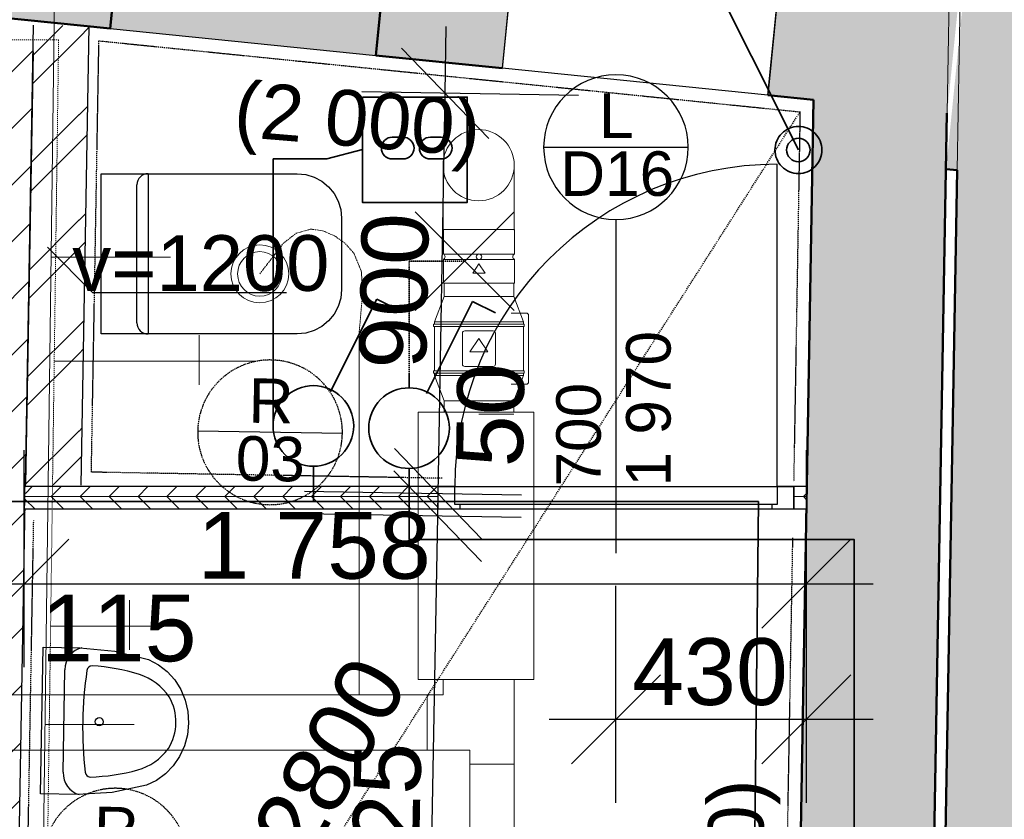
# Model space of a CAD drawing. Header units: millimetres. Extents: x -25972 to 4516, y -2839 to 20217.
# Tile 55 of 114: x -17946 to -15733, y 7595 to 9391. Entities that reach past the tile are written whole.
import ezdxf

# ---------------------------------------------------------------- set-up
doc = ezdxf.new("R2010")
doc.units = ezdxf.units.MM
doc.header["$MEASUREMENT"] = 0
for name, pattern in [('Wipeout_Contour', [1000, 0, -1000]), ('Čerchovaná M', [4.5, 2.5, -0.85, 0.3, -0.85]), ('Čárkovaná M', [4.5, 2.5, -2])]:
    doc.linetypes.add(name, pattern=pattern)
for name, color, linetype in [('7._POHLED ZÁPADNÍ_1_2D prvky - obecné', 7, 'Continuous'), ('7._POHLED ZÁPADNÍ_1_3D prvky fasada nove', 7, 'Continuous'), ('7._POHLED ZÁPADNÍ_1_Anotace - SP', 7, 'Continuous'), ('7._POHLED ZÁPADNÍ_1_Konstrukce - nosné', 7, 'Continuous'), ('7._POHLED ZÁPADNÍ_1_Kóty - SP', 7, 'Continuous'), ('7._POHLED ZÁPADNÍ_1_Nové_3D prvky fasada nove', 7, 'Continuous'), ('7._POHLED ZÁPADNÍ_1_Nové_Anotace - SP', 7, 'Continuous'), ('7._POHLED ZÁPADNÍ_1_Nové_Interiér - nábytek', 7, 'Continuous'), ('7._POHLED ZÁPADNÍ_1_Nové_Konstrukce - nosné', 7, 'Continuous'), ('7._POHLED ZÁPADNÍ_1_Nové_Kresby a obrázky', 7, 'Continuous'), ('7._POHLED ZÁPADNÍ_1_Nové_Kóty - SP', 7, 'Continuous'), ('7._POHLED ZÁPADNÍ_1_Nové_Otvory – Dveře', 7, 'Continuous'), ('7._POHLED ZÁPADNÍ_1_Nové_Otvory – Okna', 7, 'Continuous'), ('7._POHLED ZÁPADNÍ_1_Nové_Otvory – Značky dveří', 7, 'Continuous'), ('7._POHLED ZÁPADNÍ_1_Nové_Výplně – Řezové', 7, 'Continuous'), ('7._POHLED ZÁPADNÍ_1_Otvory – Značky dveří', 7, 'Continuous'), ('7._POHLED ZÁPADNÍ_1_TZB - elektroinstalace', 7, 'Continuous'), ('7._POHLED ZÁPADNÍ_1_TZB - kanalizace', 7, 'Continuous'), ('7._POHLED ZÁPADNÍ_1_TZB - voda', 7, 'Continuous'), ('7._POHLED ZÁPADNÍ_1_TZB - VZT', 7, 'Continuous'), ('7._POHLED ZÁPADNÍ_1_Výplně – Řezové', 7, 'Continuous')]:
    doc.layers.add(name, color=color, linetype=linetype)
doc.styles.add('GENEROVANÝ_STYL_1', font='txt')
doc.styles.add('GENEROVANÝ_STYL_2', font='txt')
pattern_1 = [(0, (0, 0), (0, 65), []), (45, (0, 0), (-130, 130), [91.9239, -91.9239]), (45, (65, 0), (-130, 130), [91.9239, -91.9239]), (45, (130, 0), (-130, 130), [91.9239, -91.9239]), (45, (195, 0), (-130, 130), [91.9239, -91.9239]), (315, (0, 0), (130, 130), [91.9239, -91.9239]), (315, (65, 0), (130, 130), [91.9239, -91.9239]), (315, (130, 0), (130, 130), [91.9239, -91.9239]), (315, (195, 0), (130, 130), [91.9239, -91.9239])]

# ---------------------------------------------------------------- blocks, each defined once
blk = doc.blocks.new('*X40', base_point=(-26739.8, -6860.8))
at = {"layer": '7._POHLED ZÁPADNÍ_1_Nové_Výplně – Řezové', "color": 21, "linetype": 'Continuous', "lineweight": 20, "true_color": 0xffaaaa}
for p, q in [((-17915.7, 9311.7), (-17849.2, 9378.2)), ((-17812.5, 9351.6), (-17789.6, 9374.5)), ((-17916.9, 9247.3), (-17812.5, 9351.6)), ((-17812.5, 9177.4), (-17792.7, 9197.2)), ((-17920, 9070.7), (-17812.5, 9178.1)), ((-17812.5, 9114.9), (-17793.8, 9133.5)), ((-17921.1, 9006.3), (-17812.5, 9114.9)), ((-17924.2, 8829.7), (-17812.5, 8941.4)), ((-17812.5, 8940.6), (-17797, 8956.2)), ((-17925.3, 8765.3), (-17812.5, 8878.1)), ((-17812.5, 8878.1), (-17798.1, 8892.5)), ((-17928.4, 8588.7), (-17812.5, 8704.6)), ((-17812.5, 8703.9), (-17801.2, 8715.2)), ((-17812.5, 8641.4), (-17802.3, 8651.6)), ((-17929.6, 8524.3), (-17812.5, 8641.4)), ((-17812.5, 8467.1), (-17805.4, 8474.2)), ((-17932.7, 8347.7), (-17812.5, 8467.9)), ((-17812.5, 8404.6), (-17806.6, 8410.6)), ((-17870.8, 8346.3), (-17812.5, 8404.6))]:
    blk.add_line(p, q, dxfattribs=at)

msp = doc.modelspace()

# ---------------------------------------------------------------- hatches: boundary and pattern name
at = {"layer": '7._POHLED ZÁPADNÍ_1_Nové_Výplně – Řezové', "linetype": 'Continuous', "lineweight": 0, "true_color": 0xf2b2b2}
msp.add_hatch(color=9, dxfattribs=at).paths.add_polyline_path([(-17704.7, 9744.6), (-17742.4, 9371.5), (-17145.5, 9311), (-17107.7, 9684.1)])
at = {"layer": '7._POHLED ZÁPADNÍ_1_Výplně – Řezové', "linetype": 'Continuous', "lineweight": 13}
for points in [[(-17145.5, 9311), (-16861.9, 9282.3), (-16824.1, 9655.4), (-17107.7, 9684.1)], [(-16227.2, 9594.9), (-16265, 9221.8), (-15861.8, 9181), (-15824, 9554.1)], [(-15864.1, 9055.6), (-14435.1, 8912.3), (-14385.2, 9409.8), (-15814.1, 9553.1)], [(-16234.3, 5062.2), (-15934.3, 5057), (-15862.4, 9181.1), (-16161.9, 9211.4)], [(-15839.2, 9053.1), (-15915.3, 4701.6), (-15700.3, 4697.8), (-15585.3, 4695.8), (-15509.7, 9020.1)]]:
    msp.add_hatch(color=254, dxfattribs=at).paths.add_polyline_path(points)

# ---------------------------------------------------------------- linework, layer by layer
at = {"layer": '7._POHLED ZÁPADNÍ_1_2D prvky - obecné', "color": 8, "linetype": 'Continuous', "lineweight": 13}
for p, q in [((-15855.4, 9553.5), (-15864.2, 9053.1)), ((-15830.3, 9554.7), (-15839.2, 9053.1))]:
    msp.add_line(p, q, dxfattribs=at)
at = {"layer": '7._POHLED ZÁPADNÍ_1_Konstrukce - nosné', "color": 7, "linetype": 'Continuous', "lineweight": 50}
for p, q in [((-17719.8, 9595.4), (-17742.4, 9371.5)), ((-17122.8, 9534.9), (-17145.5, 9311))]:
    msp.add_line(p, q, dxfattribs=at)
at = {"layer": '7._POHLED ZÁPADNÍ_1_Konstrukce - nosné', "color": 7, "linetype": 'Continuous', "lineweight": 50, "flags": 128}
for points in [[(-17145.5, 9311), (-16861.9, 9282.3)], [(-16265, 9221.8), (-16161.9, 9211.4)], [(-16161.9, 9211.4), (-16234.3, 5062.2)], [(-15934.3, 5057), (-15862.4, 9181.1)], [(-15839.2, 9053.1), (-15915.3, 4701.6)], [(-15864.1, 9055.6), (-15839.2, 9053.1)]]:
    msp.add_lwpolyline(points, dxfattribs=at)
at = {"layer": '7._POHLED ZÁPADNÍ_1_Nové_3D prvky fasada nove', "color": 1, "linetype": 'Continuous', "lineweight": 25, "flags": 128}
for points in [[(-16824.1, 9655.4), (-16861.9, 9282.3)], [(-16265, 9221.8), (-16227.2, 9594.9)], [(-17742.4, 9371.5), (-17145.5, 9311)]]:
    msp.add_lwpolyline(points, dxfattribs=at)
at = {"layer": '7._POHLED ZÁPADNÍ_1_Nové_Interiér - nábytek', "color": 1, "linetype": 'Continuous', "lineweight": 25}
for p, q in [((-17657.5, 9045.2), (-17657.5, 8685.2)), ((-17682.5, 8865.2), (-17682.5, 9020.2)), ((-17682.5, 8710.2), (-17682.5, 8865.2)), ((-17848.3, 7700.9), (-17844.2, 7930.8))]:
    msp.add_line(p, q, dxfattribs=at)
at = {"layer": '7._POHLED ZÁPADNÍ_1_Nové_Interiér - nábytek', "color": 1, "linetype": 'Continuous', "lineweight": 25, "flags": 128}
for points in [[(-17222.5, 8785.2), (-17224.4, 8765.7), (-17230.1, 8746.9), (-17239.4, 8729.6), (-17251.8, 8714.5), (-17267, 8702.1), (-17284.3, 8692.8), (-17303, 8687.1), (-17322.5, 8685.2), (-17762.5, 8685.2), (-17762.5, 9045.2), (-17322.5, 9045.2), (-17303, 9043.3), (-17284.3, 9037.6), (-17267, 9028.3), (-17251.8, 9015.9), (-17239.4, 9000.8), (-17230.1, 8983.5), (-17224.4, 8964.7), (-17222.5, 8945.2)], [(-17661.1, 7671.5), (-17738, 7654.9), (-17816.3, 7650.3), (-17899.3, 7651.7), (-17893.5, 7981.7), (-17810.5, 7980.2), (-17732.4, 7972.8), (-17656.1, 7953.6), (-17634.2, 7942.2), (-17614.5, 7926.8), (-17597.5, 7908), (-17583.9, 7886.3), (-17574, 7862.4), (-17568.1, 7837), (-17566.4, 7810.9), (-17569, 7784.9), (-17575.8, 7759.7), (-17586.5, 7736.1), (-17600.9, 7714.9), (-17618.5, 7696.7), (-17638.8, 7682.1)]]:
    msp.add_lwpolyline(points, close=True, dxfattribs=at)
at = {"layer": '7._POHLED ZÁPADNÍ_1_Nové_Interiér - nábytek', "color": 1, "linetype": 'Continuous', "lineweight": 25}
for centre, start, end in [((-17657.5, 9020.2), 90, 180), ((-17657.5, 8710.2), 180, 270)]:
    msp.add_arc(centre, 25, start, end, dxfattribs=at)
for centre, major_axis, start_param, end_param in [((-17796.5, 7929.9), (0.9, 51.3), 0.221788, 1.570796), ((-17053.5, 7801.9), (14.2, 805.9), 1.428537, 1.713056), ((-17782.5, 7926.6), (0.2, 13.3), 0.085797, 1.387931), ((-17820.6, 7375.4), (10, 565.8), 6.025138, 6.231302), ((-17715.7, 7783.9), (2.5, 142.3), 5.375998, 6.001918), ((-17693.9, 7813.2), (1.9, 106.5), 4.135515, 5.289263), ((-17714.7, 7843.1), (2.5, 142.3), 3.42286, 4.04878), ((-17800.5, 7700.1), (0.9, 51.3), 1.570796, 2.919805), ((-17786.5, 7702.9), (0.2, 13.3), 1.753661, 3.055796), ((-17805.1, 8255.1), (10, 565.8), 3.193476, 3.39964)]:
    msp.add_ellipse(centre, major_axis=major_axis, ratio=0.93164, start_param=start_param, end_param=end_param, dxfattribs=at)
msp.add_ellipse((-17767.3, 7814), major_axis=(0.16, 9.26), ratio=0.93164, dxfattribs=at)
at = {"layer": '7._POHLED ZÁPADNÍ_1_Nové_Konstrukce - nosné', "color": 1, "linetype": 'Continuous', "lineweight": 25}
msp.add_line((-17220.8, 8461.4), (-17545.8, 8467.1), dxfattribs=at)
at = {"layer": '7._POHLED ZÁPADNÍ_1_Nové_Konstrukce - nosné', "color": 1, "linetype": 'Čerchovaná M', "lineweight": 25, "flags": 128}
msp.add_lwpolyline([(-17893.5, 7504.8, 1), (-17568.6, 7499.1, 1)], format="xyb", close=True, dxfattribs=at)
at = {"layer": '7._POHLED ZÁPADNÍ_1_Nové_Kresby a obrázky', "color": 1, "linetype": 'Continuous', "lineweight": 25}
for p, q in [((-17781.6, 8777.8), (-17883.7, 8879.9)), ((-17346.6, 8777.8), (-17781.6, 8777.8))]:
    msp.add_line(p, q, dxfattribs=at)
at = {"layer": '7._POHLED ZÁPADNÍ_1_Nové_Kresby a obrázky', "color": 1, "linetype": 'Čerchovaná M', "lineweight": 25, "flags": 128}
for points in [[(-16996.9, 8361), (-17784.8, 8374.8), (-17767.8, 9343.9), (-16192.4, 9184.3), (-16206.6, 8354.3)], [(-16241, 6395), (-16208.5, 8226.9)]]:
    msp.add_lwpolyline(points, dxfattribs=at)
at = {"layer": '7._POHLED ZÁPADNÍ_1_Nové_Kóty - SP', "color": 1, "linetype": 'Continuous', "lineweight": 25}
for p, q in [((-16989.8, 9226), (-16987.2, 9376)), ((-16891.6, 9124.2), (-17088, 9327.7)), ((-16689.8, 9220.7), (-17177.3, 9229.3)), ((-17022.8, 7350.9), (-17006.5, 8276.1)), ((-16278, 8023.9), (-16078, 8223.9)), ((-16178, 8123.9), (-16028, 8123.9)), ((-16606, 7632), (-16606, 8119.5)), ((-16178, 7632), (-16178, 8119.5)), ((-16506, 7919.5), (-16706, 7719.5)), ((-16278, 7719.5), (-16078, 7919.5)), ((-16756, 7819.5), (-16606, 7819.5)), ((-16606, 7819.5), (-16178, 7819.5)), ((-16178, 7819.5), (-16028, 7819.5))]:
    msp.add_line(p, q, dxfattribs=at)
at = {"layer": '7._POHLED ZÁPADNÍ_1_Nové_Otvory – Dveře', "color": 1, "linetype": 'Continuous', "lineweight": 25}
for p, q in [((-16244, 8342.4), (-16244, 9066.4)), ((-16968, 8302.4), (-16968, 8342.4)), ((-16968, 8342.4), (-16244, 8342.4)), ((-16968, 8302.4), (-16968, 8342.4)), ((-16244, 8342.4), (-16244, 8302.4)), ((-16244, 8342.4), (-16244, 8302.4)), ((-16956, 8302.4), (-16968, 8302.4)), ((-16244, 8302.4), (-16968, 8302.4)), ((-16956, 8292.4), (-16956, 8302.4)), ((-16244, 8302.4), (-16256, 8302.4)), ((-16256, 8302.4), (-16256, 8292.4))]:
    msp.add_line(p, q, dxfattribs=at)
msp.add_arc((-16244, 8342.4), 724, 90, 180, dxfattribs=at)
at = {"layer": '7._POHLED ZÁPADNÍ_1_Nové_Otvory – Okna', "color": 1, "linetype": 'Continuous', "lineweight": 25}
for p, q in [((-16829.2, 9605.7), (-16861.9, 9282.3)), ((-16232.2, 9545.2), (-16265, 9221.8)), ((-16265, 9221.8), (-16861.9, 9282.3))]:
    msp.add_line(p, q, dxfattribs=at)
at = {"layer": '7._POHLED ZÁPADNÍ_1_Nové_Otvory – Značky dveří', "color": 1, "linetype": 'Continuous', "lineweight": 25}
for p, q in [((-16768.5, 9104.9), (-16443.5, 9104.9)), ((-16606, 8942.4), (-16606, 8192.4))]:
    msp.add_line(p, q, dxfattribs=at)
at = {"layer": '7._POHLED ZÁPADNÍ_1_Nové_Otvory – Značky dveří', "color": 1, "linetype": 'Continuous', "lineweight": 25, "flags": 128}
msp.add_lwpolyline([(-16443.5, 9104.9, 1), (-16768.5, 9104.9, 1)], format="xyb", close=True, dxfattribs=at)
at = {"layer": '7._POHLED ZÁPADNÍ_1_TZB - elektroinstalace', "color": 92, "linetype": 'Continuous', "lineweight": 35, "true_color": 0x00d700, "flags": 128}
for points in [[(-16407.1, 9520.8), (-16196, 9098.6)], [(-17108.7, 9127.4), (-17084.3, 9127.4)], [(-17023.1, 9127.4), (-16998.7, 9127.4)], [(-17376.6, 8478.6), (-17376, 9078.6), (-17256, 9078.6), (-17175.9, 9099.4)], [(-17108.7, 9078.5), (-17084.3, 9078.5)], [(-17023.1, 9078.5), (-16998.7, 9078.5)], [(-16834.9, 8737.6), (-17057, 8959.6)], [(-17057, 8737.6), (-16834.9, 8959.6)], [(-17143.5, 8763.5), (-17247.1, 8556.3)], [(-17143.5, 8763.5), (-17091.7, 8737.6)], [(-16928.5, 8758.5), (-17032.1, 8551.3)], [(-16928.5, 8758.5), (-16876.7, 8732.6)]]:
    msp.add_lwpolyline(points, dxfattribs=at)
msp.add_lwpolyline([(-17175.9, 9217.6), (-16940.2, 9217.6), (-16940.2, 8980.7), (-17175.9, 8980.7)], close=True, dxfattribs=at)
for points in [[(-16196, 9151.4, 0.414214), (-16248.8, 9098.6)], [(-16143.2, 9098.6, 0.414214), (-16196, 9151.4)], [(-17133.2, 9102.9, -0.414214), (-17108.7, 9127.4)], [(-17084.3, 9127.4, -0.414214), (-17059.8, 9102.9)], [(-17047.6, 9102.9, -0.414214), (-17023.1, 9127.4)], [(-16998.7, 9127.4, -0.414214), (-16974.2, 9102.9)], [(-16196, 9125, 0.414214), (-16222.4, 9098.6)], [(-16169.6, 9098.6, 0.414214), (-16196, 9125)], [(-17108.7, 9078.5, -0.414214), (-17133.2, 9102.9)], [(-17059.8, 9102.9, -0.414214), (-17084.3, 9078.5)], [(-17023.1, 9078.5, -0.414214), (-17047.6, 9102.9)], [(-16974.2, 9102.9, -0.414214), (-16998.7, 9078.5)], [(-16248.8, 9098.6, 0.414214), (-16196, 9045.8)], [(-16222.4, 9098.6, 0.414214), (-16196, 9072.2)], [(-16196, 9072.2, 0.414214), (-16169.6, 9098.6)], [(-16196, 9045.8, 0.414214), (-16143.2, 9098.6)], [(-17286, 8569.2, 0.414214), (-17376.6, 8478.6)], [(-17195.3, 8478.6, 0.414214), (-17286, 8569.2)], [(-17071, 8564.2, 0.414214), (-17161.6, 8473.6)], [(-16980.3, 8473.6, 0.414214), (-17071, 8564.2)], [(-17376.6, 8478.6, 0.414214), (-17286, 8388)], [(-17286, 8388, 0.414214), (-17195.3, 8478.6)], [(-17161.6, 8473.6, 0.414214), (-17071, 8383)], [(-17071, 8383, 0.414214), (-16980.3, 8473.6)]]:
    msp.add_lwpolyline(points, format="xyb", dxfattribs=at)
at = {"layer": '7._POHLED ZÁPADNÍ_1_TZB - elektroinstalace', "color": 92, "linetype": 'Čerchovaná M', "lineweight": 35, "true_color": 0x00d700, "flags": 128}
msp.add_lwpolyline([(-17071, 8564.2), (-17071, 8848.6), (-16946, 8848.6)], dxfattribs=at)
at = {"layer": '7._POHLED ZÁPADNÍ_1_TZB - kanalizace', "color": 21, "linetype": 'Continuous', "lineweight": 13, "true_color": 0xff9955}
for p, q in [((-17607.2, 8857.9), (-17875, 8857.9)), ((-17689, 7808.1), (-17887.5, 7808.1))]:
    msp.add_line(p, q, dxfattribs=at)
at = {"layer": '7._POHLED ZÁPADNÍ_1_TZB - voda', "color": 142, "linetype": 'Continuous', "lineweight": 20, "true_color": 0x0080c0}
for p, q in [((-17542.5, 8571), (-17542.5, 8682.3)), ((-17414.8, 8624.4), (-17868.3, 8624.4)), ((-17699.2, 7975.4), (-17699.2, 8086.8)), ((-17571.5, 8028.8), (-17875.7, 8028.8))]:
    msp.add_line(p, q, dxfattribs=at)
at = {"layer": '7._POHLED ZÁPADNÍ_1_TZB - VZT', "color": 122, "linetype": 'Continuous', "lineweight": 13, "true_color": 0x00d59f}
for p, q in [((-16994.6, 8918.6), (-16994.6, 9063.4)), ((-16834.6, 9063.4), (-16834.6, 8919.7)), ((-16993.8, 8919.7), (-16913.8, 8919.7)), ((-16993.8, 8864.7), (-16993.8, 8919.7)), ((-16833.8, 8919.7), (-16913.8, 8919.7)), ((-16834.6, 8918.6), (-16834.6, 8919.7)), ((-16833.8, 8864.7), (-16833.8, 8919.7)), ((-16913.8, 8864.7), (-16993.8, 8864.7)), ((-16913.8, 8852.7), (-16993.8, 8852.7)), ((-16993.8, 8799.7), (-16993.8, 8852.7)), ((-16913.8, 8864.7), (-16833.8, 8864.7)), ((-16913.8, 8852.7), (-16833.8, 8852.7)), ((-16833.8, 8799.7), (-16833.8, 8852.7)), ((-16913.9, 8842.7), (-16927.9, 8821.7)), ((-16899.9, 8821.7), (-16913.9, 8842.7)), ((-16927.9, 8821.7), (-16899.9, 8821.7)), ((-16913.8, 8799.7), (-16993.8, 8799.7)), ((-16913.9, 8799.7), (-16992.4, 8799.7)), ((-16992.4, 8799.7), (-16992.4, 8769.7)), ((-16913.9, 8799.7), (-16835.4, 8799.7)), ((-16913.8, 8799.7), (-16833.8, 8799.7)), ((-16913.8, 8799.7), (-16913.8, 8799.7)), ((-16835.4, 8799.7), (-16835.4, 8769.7)), ((-17013.9, 8712.2), (-16992.4, 8769.7)), ((-16992.4, 8769.7), (-16913.9, 8769.7)), ((-16835.4, 8769.7), (-16913.9, 8769.7)), ((-16813.9, 8712.2), (-16835.4, 8769.7)), ((-16807.4, 8732.2), (-16841.8, 8732.2)), ((-16802.4, 8577.2), (-16802.4, 8727.2)), ((-17015.9, 8707.2), (-16913.9, 8707.2)), ((-17015.9, 8707.2), (-17015.9, 8702.2)), ((-17015.9, 8702.2), (-16913.9, 8702.2)), ((-17013.9, 8712.2), (-16913.9, 8712.2)), ((-17013.9, 8707.2), (-17013.9, 8712.2)), ((-17013.9, 8702.2), (-17013.9, 8602.2)), ((-16813.9, 8712.2), (-16913.9, 8712.2)), ((-16811.9, 8707.2), (-16913.9, 8707.2)), ((-16811.9, 8702.2), (-16913.9, 8702.2)), ((-16813.9, 8707.2), (-16813.9, 8712.2)), ((-16813.9, 8652.2), (-16813.9, 8702.2)), ((-16811.9, 8707.2), (-16811.9, 8702.2)), ((-16950.9, 8687.2), (-16950.9, 8652.2)), ((-16945.9, 8692.2), (-16908.9, 8692.2)), ((-16914.2, 8675.3), (-16934.2, 8645.3)), ((-16881.9, 8692.2), (-16918.9, 8692.2)), ((-16894.2, 8645.3), (-16914.2, 8675.3)), ((-16876.9, 8687.2), (-16876.9, 8652.2)), ((-16950.9, 8617.2), (-16950.9, 8652.2)), ((-16876.9, 8617.2), (-16876.9, 8652.2)), ((-16813.9, 8652.2), (-16813.9, 8602.2)), ((-16934.2, 8645.3), (-16894.2, 8645.3)), ((-16945.9, 8612.2), (-16908.9, 8612.2)), ((-16881.9, 8612.2), (-16918.9, 8612.2)), ((-17015.9, 8602.2), (-16913.9, 8602.2)), ((-17015.9, 8597.2), (-17015.9, 8602.2)), ((-17015.9, 8597.2), (-16913.9, 8597.2)), ((-17013.9, 8597.2), (-17013.9, 8592.2)), ((-17013.9, 8592.2), (-16913.9, 8592.2)), ((-17013.9, 8592.2), (-16992.4, 8534.7)), ((-16811.9, 8602.2), (-16913.9, 8602.2)), ((-16811.9, 8597.2), (-16913.9, 8597.2)), ((-16813.9, 8592.2), (-16913.9, 8592.2)), ((-16813.9, 8592.2), (-16835.4, 8534.7)), ((-16813.9, 8597.2), (-16813.9, 8592.2)), ((-16811.9, 8597.2), (-16811.9, 8602.2)), ((-16807.4, 8572.2), (-16841.8, 8572.2)), ((-16992.4, 8534.7), (-16913.9, 8534.7)), ((-16992.4, 8509.2), (-16992.4, 8534.7)), ((-16944.7, 8534.7), (-16944.6, 8534.7)), ((-16835.4, 8534.7), (-16913.9, 8534.7)), ((-16913.9, 8534.7), (-16913.8, 8534.7)), ((-16835.4, 8509.2), (-16835.4, 8534.7)), ((-17050.6, 8509.2), (-16790.6, 8509.2)), ((-16913.9, 8504.7), (-16835.4, 8504.7)), ((-16790.6, 8509.2), (-16790.6, 7909.2)), ((-16790.6, 7909.2), (-17050.6, 7909.2)), ((-16923.1, 7908.8), (-17001.6, 7908.8)), ((-16994.6, 7874.8), (-16994.6, 7909.2)), ((-16923.1, 7908.8), (-16844.6, 7908.7)), ((-16834.6, 6573.9), (-16834.6, 7909.2)), ((-17030.1, 7874.8), (-17030.1, 7749.8)), ((-16934.6, 6573.9), (-16934.6, 7749.8)), ((-16834.6, 7718.7), (-16934.6, 7718.7))]:
    msp.add_line(p, q, dxfattribs=at)
at = {"layer": '7._POHLED ZÁPADNÍ_1_TZB - VZT', "color": 122, "linetype": 'Čerchovaná M', "lineweight": 13, "true_color": 0x00d59f, "flags": 128}
msp.add_lwpolyline([(-17406, 8820.7), (-17353.8, 8888.7), (-17324.6, 8911.4), (-17291.6, 8920.8), (-17265, 8917.1), (-17238.3, 8905.7), (-17214.1, 8888.3), (-17194.9, 8866.6), (-17178.2, 8826), (-17175, 8781.2), (-17183.1, 8687.5), (-17183.1, 8632.6)], dxfattribs=at)
at = {"layer": '7._POHLED ZÁPADNÍ_1_TZB - VZT', "color": 122, "linetype": 'Continuous', "lineweight": 13, "true_color": 0x00d59f}
for centre, radius in [((-16914.6, 9064.4), 80), ((-17406.3, 8820.2), 65), ((-17406.3, 8820.2), 50), ((-16913.8, 8858.7), 6.28)]:
    msp.add_circle(centre, radius, dxfattribs=at)
for centre, radius, start, end in [((-16996.6, 8858.7), 6.6, 294.6382, 65.3579), ((-16831.1, 8858.7), 6.6, 114.6382, 245.3579), ((-16807.4, 8727.2), 5, 359.9959, 89.9959), ((-16945.9, 8687.2), 5, 89.9959, 179.9959), ((-16881.9, 8687.2), 5, 359.9959, 89.9959), ((-16945.9, 8617.2), 5, 179.9959, 269.9959), ((-16881.9, 8617.2), 5, 269.9959, 359.9959), ((-16807.4, 8577.2), 5, 269.9959, 359.9959)]:
    msp.add_arc(centre, radius, start, end, dxfattribs=at)

# ---------------------------------------------------------------- texts
at = {"layer": '7._POHLED ZÁPADNÍ_1_Anotace - SP', "color": 1, "linetype": 'Continuous', "lineweight": 25, "attachment_point": 5, "style": 'GENEROVANÝ_STYL_1'}
for s, insert, char_height, rotation in [('\\A1;{\\pqc;\\fArial|b0|i0|c238|p38;(\\fArial|b0|i0|c238|p38;2 0\\fArial|b0|i0|c238|p38;00)}', (-17188.2, 9150.1), 125, 355.2994), ('\\A1;{\\pqc;\\fArial|b0|i0|c238|p38;+\\fArial|b0|i0|c238|p38;2800}', (-17279, 7680.2), 150, 60.5885), ('\\A1;{\\pqc;\\fArial|b0|i0|c238|p38;(\\fArial|b0|i0|c238|p38;2 0\\fArial|b0|i0|c238|p38;00)}', (-16317.7, 7407.7), 125, 90)]:
    msp.add_mtext(s, dxfattribs=dict(at, insert=insert, char_height=char_height, rotation=rotation))
at = {"layer": '7._POHLED ZÁPADNÍ_1_Anotace - SP', "color": 1, "linetype": 'Continuous', "lineweight": 25, "insert": (-17538.8, 8843.7), "char_height": 125, "attachment_point": 5, "style": 'GENEROVANÝ_STYL_1'}
msp.add_mtext('\\A1;{\\pqc;\\fArial|b0|i0|c238|p38;v=1200}', dxfattribs=at)
at = {"layer": '7._POHLED ZÁPADNÍ_1_Konstrukce - nosné', "color": 1, "linetype": 'Continuous', "lineweight": 25, "char_height": 100, "attachment_point": 4, "rotation": 358.9912, "style": 'GENEROVANÝ_STYL_1'}
for insert in [(-17431.4, 8535.9), (-17779.2, 7573.5)]:
    msp.add_mtext('\\A1;{\\pql;\\fArial|b0|i0|c238|p38;R}', dxfattribs=dict(at, insert=insert))
at = {"layer": '7._POHLED ZÁPADNÍ_1_Kóty - SP', "color": 1, "linetype": 'Continuous', "lineweight": 25, "char_height": 150, "attachment_point": 7, "rotation": 88.9912, "style": 'GENEROVANÝ_STYL_2'}
for s, insert, width in [('\\A1;{\\pql;\\fArial|b0|i0|c0|p38;900}', (-17030.7, 8605.9), 341.487), ('\\A1;{\\pql;\\fArial|b0|i0|c0|p38;50}', (-16813.8, 8385), 227.658), ('\\A1;{\\pql;\\fArial|b0|i0|c0|p38;925}', (-17047.7, 7416.1), 341.487)]:
    msp.add_mtext(s, dxfattribs=dict(at, insert=insert, width=width))
at = {"layer": '7._POHLED ZÁPADNÍ_1_Kóty - SP', "color": 1, "linetype": 'Continuous', "lineweight": 25, "char_height": 150, "attachment_point": 7, "style": 'GENEROVANÝ_STYL_2'}
for s, insert, width in [('\\A1;{\\pql;\\fArial|b0|i0|c0|p38;115}', (-17898, 7947.7), 326.402), ('\\A1;{\\pql;\\fArial|b0|i0|c0|p38;430}', (-16569.5, 7849.5), 341.487)]:
    msp.add_mtext(s, dxfattribs=dict(at, insert=insert, width=width))
at = {"layer": '7._POHLED ZÁPADNÍ_1_Otvory – Značky dveří', "color": 1, "linetype": 'Continuous', "lineweight": 25, "char_height": 100, "attachment_point": 4, "style": 'GENEROVANÝ_STYL_1'}
for s, insert in [('\\A1;{\\pql;\\pt0;\\fArial|b0|i0|c238|p38;L}', (-16644, 9175.7)), ('\\A1;{\\pql;\\pt0;\\fArial|b0|i0|c238|p38;D16}', (-16731.3, 9044.8))]:
    msp.add_mtext(s, dxfattribs=dict(at, insert=insert))
at = {"layer": '7._POHLED ZÁPADNÍ_1_Otvory – Značky dveří', "color": 1, "linetype": 'Continuous', "lineweight": 25, "char_height": 100, "rotation": 90, "style": 'GENEROVANÝ_STYL_1'}
for s, insert, attachment_point in [('\\A1;{\\pql;\\pt0;\\fArial|b0|i0|c238|p38;1\xa0970}', (-16583.2, 8342.4), 1), ('\\A1;{\\pql;\\pt0;\\fArial|b0|i0|c238|p38;700}', (-16638.7, 8342.4), 7)]:
    msp.add_mtext(s, dxfattribs=dict(at, insert=insert, attachment_point=attachment_point))

# ---------------------------------------------------------------- wipeouts: each hides what was drawn before it
at = {"color": 254, "linetype": 'Wipeout_Contour', "lineweight": 0, "ltscale": 78696.118697}
msp.add_wipeout([(-18029.5, 9381.3), (-18084.9, 6236.3), (-17969.9, 6234.3), (-17914.5, 9379.3)], dxfattribs=at).dxf.layer = '7._POHLED ZÁPADNÍ_1_Nové_Výplně – Řezové'

# ---------------------------------------------------------------- next in the draw order: hatches: boundary and pattern name
at = {"layer": '7._POHLED ZÁPADNÍ_1_Nové_Výplně – Řezové', "linetype": 'Continuous', "lineweight": 20, "true_color": 0xffaaaa}
h = msp.add_hatch(dxfattribs=at)
h.set_pattern_fill('Zdivo___lehčené_tvárnice_7A', color=21, style=0, pattern_type=2)
h.set_pattern_definition([(45, (0, 0), (-63.6396, 63.6396), [])])
h.paths.add_polyline_path([(-18029.5, 9381.3), (-18084.9, 6236.3), (-17969.9, 6234.3), (-17914.5, 9379.3)])
at = {"layer": '7._POHLED ZÁPADNÍ_1_Výplně – Řezové', "linetype": 'Continuous', "lineweight": 13}
msp.add_hatch(color=254, dxfattribs=at).paths.add_polyline_path([(-18254.5, 9423.4), (-17742.4, 9371.5), (-17704.7, 9744.6), (-18216.7, 9796.5)])

# ---------------------------------------------------------------- next in the draw order: linework, layer by layer
at = {"layer": '7._POHLED ZÁPADNÍ_1_Konstrukce - nosné', "color": 7, "linetype": 'Continuous', "lineweight": 50, "flags": 128}
msp.add_lwpolyline([(-18254.5, 9423.4), (-17742.4, 9371.5)], dxfattribs=at)
at = {"layer": '7._POHLED ZÁPADNÍ_1_Nové_Konstrukce - nosné', "color": 1, "linetype": 'Continuous', "lineweight": 25, "flags": 128}
msp.add_lwpolyline([(-17965.8, 6467.4), (-17914.5, 9379.3)], dxfattribs=at)
at = {"layer": '7._POHLED ZÁPADNÍ_1_Nové_Kresby a obrázky', "color": 1, "linetype": 'Čerchovaná M', "lineweight": 25, "flags": 128}
msp.add_lwpolyline([(-17159.9, 6487.3), (-17945.8, 6482.2), (-17914.4, 8265.9)], dxfattribs=at)
at = {"layer": '7._POHLED ZÁPADNÍ_1_Nové_Kóty - SP', "color": 1, "linetype": 'Continuous', "lineweight": 25}
for p, q in [((-17835.5, 8223.9), (-18035.5, 8023.9)), ((-18050.6, 8123.9), (-17935.5, 8123.9)), ((-17935.5, 8123.9), (-16178, 8123.9))]:
    msp.add_line(p, q, dxfattribs=at)
at = {"layer": '7._POHLED ZÁPADNÍ_1_TZB - voda', "color": 142, "linetype": 'Čárkovaná M', "lineweight": 20, "true_color": 0x0080c0}
msp.add_line((-18939.3, 9346.3), (-17858.4, 9346.3), dxfattribs=at)
at = {"layer": '7._POHLED ZÁPADNÍ_1_TZB - VZT', "color": 122, "linetype": 'Continuous', "lineweight": 13, "true_color": 0x00d59f}
for p, q in [((-16994.6, 7874.8), (-19391.4, 7874.8)), ((-19124.9, 7749.8), (-16934.6, 7749.8))]:
    msp.add_line(p, q, dxfattribs=at)

# ---------------------------------------------------------------- next in the draw order: wipeouts: each hides what was drawn before it
at = {"color": 254, "linetype": 'Wipeout_Contour', "lineweight": 0, "ltscale": 72812.49248}
msp.add_wipeout([(-16206, 8342.4), (-16206, 8292.4), (-16178, 8292.4), (-16177.1, 8342.4)], dxfattribs=at).dxf.layer = '7._POHLED ZÁPADNÍ_1_Nové_Výplně – Řezové'

# ---------------------------------------------------------------- next in the draw order: hatches: boundary and pattern name
at = {"layer": '7._POHLED ZÁPADNÍ_1_Nové_Výplně – Řezové', "linetype": 'Continuous', "lineweight": 20, "true_color": 0xffaaaa}
h = msp.add_hatch(dxfattribs=at)
h.set_pattern_fill('Dřevo___dřevotříska_0001', color=21, style=0, pattern_type=2)
h.set_pattern_definition(pattern_1)
h.paths.add_polyline_path([(-16206, 8342.4), (-16206, 8292.4), (-16178, 8292.4), (-16177.1, 8342.4)])

# ---------------------------------------------------------------- next in the draw order: linework, layer by layer
at = {"layer": '7._POHLED ZÁPADNÍ_1_Nové_Konstrukce - nosné', "color": 1, "linetype": 'Continuous', "lineweight": 25}
msp.add_line((-16206, 8342.4), (-16206, 8292.4), dxfattribs=at)
at = {"layer": '7._POHLED ZÁPADNÍ_1_Nové_Konstrukce - nosné', "color": 1, "linetype": 'Continuous', "lineweight": 25, "flags": 128}
for points in [[(-16177.1, 8342.4), (-16206, 8342.4)], [(-16206, 8292.4), (-16178, 8292.4)]]:
    msp.add_lwpolyline(points, dxfattribs=at)
at = {"layer": '7._POHLED ZÁPADNÍ_1_Nové_Kóty - SP', "color": 1, "linetype": 'Continuous', "lineweight": 25}
msp.add_line((-16178, 7936.4), (-16178, 8423.9), dxfattribs=at)
at = {"layer": '7._POHLED ZÁPADNÍ_1_Nové_Otvory – Dveře', "color": 1, "linetype": 'Continuous', "lineweight": 25}
for p, q in [((-16206, 8342.4), (-16244, 8342.4)), ((-16206, 8292.4), (-16206, 8342.4)), ((-16206, 8342.4), (-16206, 8292.4)), ((-16206, 8342.4), (-16206, 8292.4)), ((-16256, 8292.4), (-16206, 8292.4))]:
    msp.add_line(p, q, dxfattribs=at)

# ---------------------------------------------------------------- next in the draw order: wipeouts: each hides what was drawn before it
at = {"color": 254, "linetype": 'Wipeout_Contour', "lineweight": 0, "ltscale": 77398.489061}
msp.add_wipeout([(-17932.8, 8342.4), (-17933.7, 8292.4), (-17006, 8292.4), (-17006, 8342.4)], dxfattribs=at).dxf.layer = '7._POHLED ZÁPADNÍ_1_Nové_Výplně – Řezové'

# ---------------------------------------------------------------- next in the draw order: hatches: boundary and pattern name
at = {"layer": '7._POHLED ZÁPADNÍ_1_Nové_Výplně – Řezové', "linetype": 'Continuous', "lineweight": 20, "true_color": 0xffaaaa}
h = msp.add_hatch(dxfattribs=at)
h.set_pattern_fill('Dřevo___dřevotříska_0001', color=21, style=0, pattern_type=2)
h.set_pattern_definition(pattern_1)
h.paths.add_polyline_path([(-17932.8, 8342.4), (-17933.7, 8292.4), (-17006, 8292.4), (-17006, 8342.4)])

# ---------------------------------------------------------------- next in the draw order: linework, layer by layer
at = {"layer": '7._POHLED ZÁPADNÍ_1_Nové_Anotace - SP', "color": 1, "linetype": 'Čárkovaná M', "lineweight": 25}
msp.add_line((-17924.8, 6467.4), (-16192.4, 9184.3), dxfattribs=at)
at = {"layer": '7._POHLED ZÁPADNÍ_1_Nové_Konstrukce - nosné', "color": 1, "linetype": 'Continuous', "lineweight": 25}
msp.add_line((-17006, 8342.4), (-17006, 8292.4), dxfattribs=at)
at = {"layer": '7._POHLED ZÁPADNÍ_1_Nové_Konstrukce - nosné', "color": 1, "linetype": 'Continuous', "lineweight": 25, "flags": 128}
for points in [[(-17807.7, 8345.2), (-17789.5, 9377.1)], [(-17915.6, 9318.8), (-17932.7, 8347.4)], [(-17006, 8342.4), (-17932.8, 8342.4)], [(-17933.7, 8292.4), (-17006, 8292.4)]]:
    msp.add_lwpolyline(points, dxfattribs=at)
at = {"layer": '7._POHLED ZÁPADNÍ_1_Nové_Konstrukce - nosné', "color": 1, "linetype": 'Čerchovaná M', "lineweight": 25, "flags": 128}
msp.add_lwpolyline([(-17545.8, 8467.1, 1), (-17220.8, 8461.4, 1)], format="xyb", close=True, dxfattribs=at)
at = {"layer": '7._POHLED ZÁPADNÍ_1_Nové_Kóty - SP', "color": 1, "linetype": 'Continuous', "lineweight": 25}
for p, q in [((-17005.6, 8326.1), (-16989.8, 9226)), ((-17935.5, 7936.4), (-17935.5, 8423.9)), ((-17103.9, 8427.9), (-16907.4, 8224.4)), ((-16908.3, 8174.4), (-17104.8, 8377.9)), ((-16818.2, 8322.8), (-17305.6, 8331.4)), ((-17006.5, 8276.1), (-17005.6, 8326.1)), ((-16819.1, 8272.8), (-17306.5, 8281.4))]:
    msp.add_line(p, q, dxfattribs=at)
at = {"layer": '7._POHLED ZÁPADNÍ_1_Nové_Otvory – Dveře', "color": 1, "linetype": 'Continuous', "lineweight": 25}
for p, q in [((-17006, 8342.4), (-16206, 8342.4)), ((-16968, 8342.4), (-17006, 8342.4)), ((-17006, 8342.4), (-17006, 8292.4)), ((-17006, 8342.4), (-17006, 8292.4)), ((-17006, 8342.4), (-17006, 8292.4)), ((-17006, 8292.4), (-16206, 8292.4)), ((-17006, 8292.4), (-16956, 8292.4))]:
    msp.add_line(p, q, dxfattribs=at)
at = {"layer": '7._POHLED ZÁPADNÍ_1_TZB - elektroinstalace', "color": 92, "linetype": 'Continuous', "lineweight": 35, "true_color": 0x00d700, "flags": 128}
for points in [[(-17286, 8388), (-17286, 8308.6), (-16286, 8308.6), (-16301, 6944.2)], [(-16230.3, 6598.6), (-16071, 6598.6), (-16071, 8223.6), (-17071, 8223.6), (-17071, 8383)], [(-17286, 8308.6), (-17996, 8308.6), (-17996, 7643.6), (-18821, 7643.6), (-18821, 7939.2)]]:
    msp.add_lwpolyline(points, dxfattribs=at)
at = {"layer": '7._POHLED ZÁPADNÍ_1_TZB - kanalizace', "color": 21, "linetype": 'Continuous', "lineweight": 13, "true_color": 0xff9955}
msp.add_line((-17900.8, 6887.6), (-17866.5, 9511), dxfattribs=at)
at = {"layer": '7._POHLED ZÁPADNÍ_1_TZB - voda', "color": 142, "linetype": 'Čárkovaná M', "lineweight": 20, "true_color": 0x0080c0}
msp.add_line((-17858.4, 9346.3), (-17891.4, 6933.8), dxfattribs=at)
at = {"layer": '7._POHLED ZÁPADNÍ_1_TZB - VZT', "color": 122, "linetype": 'Continuous', "lineweight": 13, "true_color": 0x00d59f}
for p, q in [((-17183.1, 8687.5), (-17183.1, 7874.8)), ((-17050.6, 7909.2), (-17050.6, 8509.2))]:
    msp.add_line(p, q, dxfattribs=at)

# ---------------------------------------------------------------- next in the draw order: block references
at = {"layer": '7._POHLED ZÁPADNÍ_1_3D prvky fasada nove', "color": 9, "linetype": 'Continuous', "lineweight": 13}
msp.add_blockref('*X40', (-26739.8, -6860.8), dxfattribs=at)

# ---------------------------------------------------------------- next in the draw order: texts
at = {"layer": '7._POHLED ZÁPADNÍ_1_Konstrukce - nosné', "color": 1, "linetype": 'Continuous', "lineweight": 25, "insert": (-17460.2, 8405.5), "char_height": 100, "attachment_point": 4, "rotation": 358.9912, "style": 'GENEROVANÝ_STYL_1'}
msp.add_mtext('\\A1;{\\pql;\\fArial|b0|i0|c238|p38;0\\fArial|b0|i0|c238|p38;3}', dxfattribs=at)
at = {"layer": '7._POHLED ZÁPADNÍ_1_Kóty - SP', "color": 1, "linetype": 'Continuous', "lineweight": 25, "insert": (-17546.3, 8133.2), "char_height": 150, "width": 512.914, "attachment_point": 7, "style": 'GENEROVANÝ_STYL_2'}
msp.add_mtext('\\A1;{\\pql;\\fArial|b0|i0|c0|p38;1\xa0758}', dxfattribs=at)

doc.saveas('drawing.dxf')
